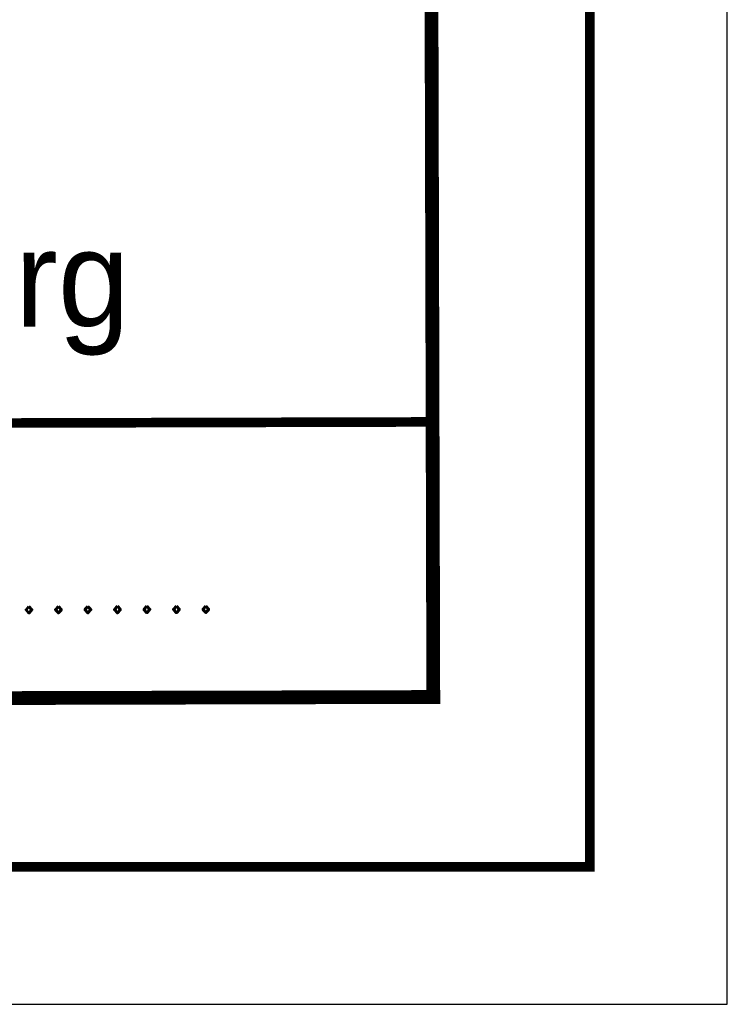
# Model space of a CAD drawing. Extents: x 0 to 1135, y 0 to 594.
# Tile 33 of 44: x 1109 to 1135, y 0 to 36. Entities that reach past the tile are written whole.
import ezdxf
from ezdxf.enums import TextEntityAlignment as Align

# ---------------------------------------------------------------- set-up
doc = ezdxf.new("R2010")
doc.units = 0
doc.header["$LTSCALE"] = 2
doc.header["$MEASUREMENT"] = 0
doc.linetypes.add('AUSGEZOGEN', pattern=[0])
doc.layers.add('LEGENDE', color=7, linetype='AUSGEZOGEN')
doc.layers.add('RAHMEN', color=250, linetype='AUSGEZOGEN')
doc.styles.add('ROMANS', font='romans.shx', dxfattribs={"width": 0.8})
doc.styles.add('UNIR-H', font='unir_h.shx', dxfattribs={"width": 0.8})

msp = doc.modelspace()

# ---------------------------------------------------------------- linework, layer by layer
at = {"layer": 'LEGENDE'}
for points, const_width in [([(1124.317, 10.922), (1124.136, 81.422)], 0.5), ([(1057.291, 21), (1124.291, 21.172)], 0.35), ([(959.067, 10.748), (1124.567, 11.173)], 0.5)]:
    msp.add_lwpolyline(points, dxfattribs=dict(at, const_width=const_width))
at = {"layer": 'RAHMEN'}
for p, q in [((1135, 0), (1135, 594)), ((950, 0), (1135, 0))]:
    msp.add_line(p, q, dxfattribs=at)
at = {"layer": 'RAHMEN', "const_width": 0.35}
msp.add_lwpolyline([(25, 5), (1130, 5), (1130, 589), (25, 589), (25, 5)], dxfattribs=at)

# ---------------------------------------------------------------- texts
at = {"layer": 'LEGENDE', "style": 'UNIR-H'}
msp.add_text('Dienststelle Nürnberg', height=3.5, rotation=0.1472, dxfattribs=at).set_placement((1090.782, 24.586), align=Align.CENTER)
at = {"layer": 'LEGENDE', "style": 'ROMANS'}
msp.add_text('.....................................................', height=2.5, rotation=0.1472, dxfattribs=at).set_placement((1059.803, 14.095))

doc.saveas('drawing.dxf')
